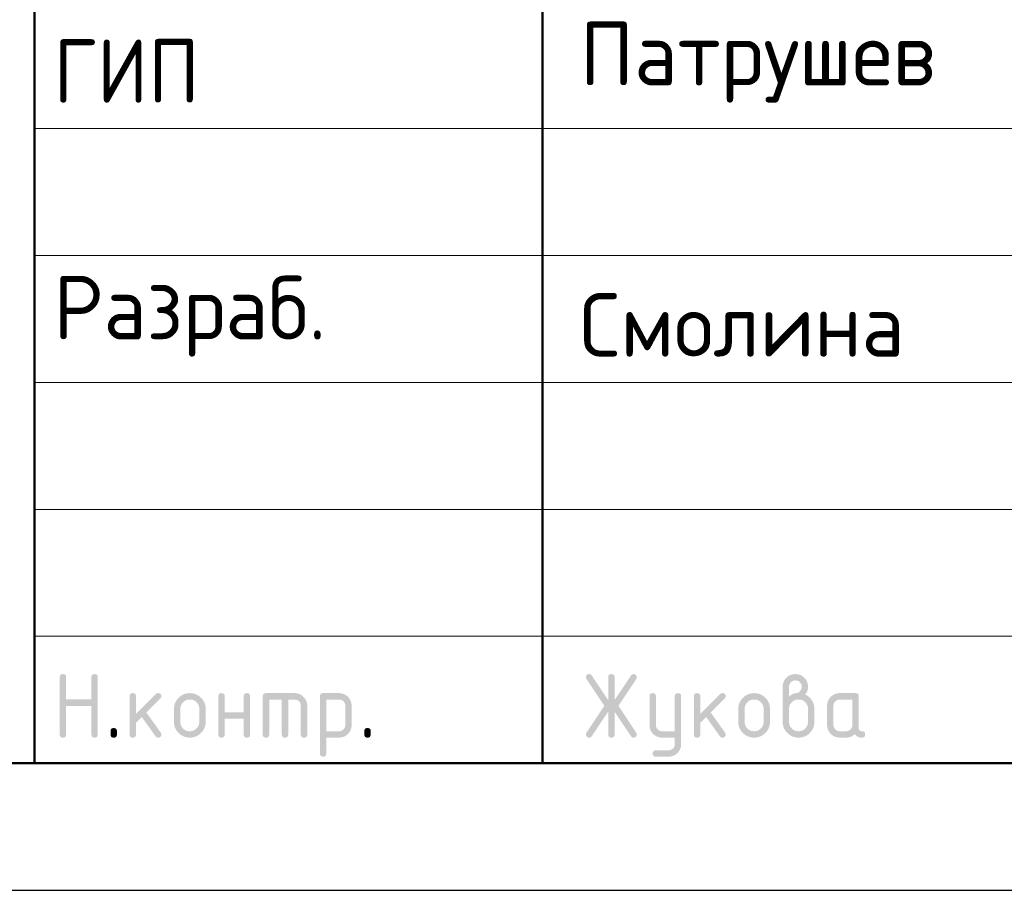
# Model space of a CAD drawing. Header units: millimetres. Extents: x 0 to 21005, y 0 to 14855.
# Tile 30 of 50: x 11471 to 13409, y 0 to 1714. Entities that reach past the tile are written whole.
import ezdxf

# ---------------------------------------------------------------- set-up
doc = ezdxf.new("R2010")
doc.units = ezdxf.units.MM
doc.layers.add('Standard', color=7, linetype='Continuous', lineweight=25)
doc.styles.add('ISOCPEUR', font='txt')

msp = doc.modelspace()

# ---------------------------------------------------------------- hatches: boundary and pattern name
at = {"layer": 'Standard', "linetype": 'Continuous', "lineweight": 25, "transparency": 33554687}
for points in [[(11549.5, 306.9), (11549.5, 419.4), (11549.5, 420.2), (11549.6, 420.9), (11549.7, 421.5), (11549.9, 422.1), (11550.1, 422.7), (11550.4, 423.2), (11550.7, 423.7), (11551.1, 424.1), (11551.5, 424.5), (11552, 424.8), (11552.5, 425.1), (11553.1, 425.3), (11553.6, 425.4), (11554.3, 425.5), (11555, 425.6), (11555.8, 425.6), (11556.6, 425.6), (11557.3, 425.5), (11558, 425.4), (11558.5, 425.3), (11559.1, 425.1), (11559.6, 424.8), (11560.1, 424.5), (11560.5, 424.1), (11560.9, 423.7), (11561.2, 423.2), (11561.5, 422.7), (11561.7, 422.1), (11561.9, 421.5), (11562, 420.9), (11562.1, 420.2), (11562.1, 419.4), (11562.1, 375.7), (11611.9, 375.7), (11611.9, 419.4), (11611.9, 420.2), (11612, 420.9), (11612.1, 421.5), (11612.3, 422.1), (11612.5, 422.7), (11612.8, 423.2), (11613.1, 423.7), (11613.5, 424.1), (11613.9, 424.5), (11614.4, 424.8), (11614.9, 425.1), (11615.4, 425.3), (11616, 425.4), (11616.7, 425.5), (11617.4, 425.6), (11618.2, 425.6), (11619, 425.6), (11619.7, 425.5), (11620.3, 425.4), (11620.9, 425.3), (11621.5, 425.1), (11622, 424.8), (11622.5, 424.5), (11622.9, 424.1), (11623.3, 423.7), (11623.6, 423.2), (11623.9, 422.7), (11624.1, 422.1), (11624.3, 421.5), (11624.3, 420.9), (11624.4, 420.2), (11624.4, 419.4), (11624.4, 306.9), (11624.4, 306.1), (11624.3, 305.4), (11624.3, 304.7), (11624.1, 304.2), (11623.9, 303.6), (11623.6, 303.1), (11623.3, 302.6), (11622.9, 302.2), (11622.5, 301.8), (11622, 301.5), (11621.5, 301.2), (11620.9, 301), (11620.3, 300.8), (11619.7, 300.7), (11619, 300.6), (11618.2, 300.6), (11617.4, 300.6), (11616.7, 300.7), (11616, 300.8), (11615.4, 301), (11614.9, 301.2), (11614.4, 301.5), (11613.9, 301.8), (11613.5, 302.2), (11613.1, 302.6), (11612.8, 303.1), (11612.5, 303.6), (11612.3, 304.2), (11612.1, 304.7), (11612, 305.4), (11611.9, 306.1), (11611.9, 306.9), (11611.9, 363.1), (11562.1, 363.1), (11562.1, 306.9), (11562.1, 306.1), (11562, 305.4), (11561.9, 304.7), (11561.7, 304.2), (11561.5, 303.6), (11561.2, 303.1), (11560.9, 302.6), (11560.5, 302.2), (11560.1, 301.8), (11559.6, 301.5), (11559.1, 301.2), (11558.5, 301), (11558, 300.8), (11557.3, 300.7), (11556.6, 300.6), (11555.8, 300.6), (11555, 300.6), (11554.3, 300.7), (11553.6, 300.8), (11553.1, 301), (11552.5, 301.2), (11552, 301.5), (11551.5, 301.8), (11551.1, 302.2), (11550.7, 302.6), (11550.4, 303.1), (11550.1, 303.6), (11549.9, 304.2), (11549.7, 304.7), (11549.6, 305.4), (11549.5, 306.1)], [(12629.3, 351.8), (12597, 303.4), (12596.5, 302.7), (12596, 302.2), (12595.4, 301.7), (12594.8, 301.3), (12594.1, 301), (12593.3, 300.8), (12592.6, 300.6), (12591.7, 300.6), (12590.9, 300.6), (12590.2, 300.7), (12589.6, 300.8), (12589, 301.1), (12588.4, 301.3), (12587.9, 301.6), (12587.5, 301.9), (12587.1, 302.3), (12586.7, 302.7), (12586.4, 303.2), (12586.1, 303.7), (12585.9, 304.3), (12585.7, 304.9), (12585.6, 305.6), (12585.5, 306.4), (12585.5, 307.2), (12585.5, 308), (12585.8, 308.8), (12586.1, 309.6), (12586.6, 310.4), (12621.7, 363.1), (12586.6, 415.8), (12586.1, 416.6), (12585.8, 417.4), (12585.5, 418.3), (12585.5, 419.1), (12585.5, 419.9), (12585.6, 420.6), (12585.7, 421.4), (12585.9, 422), (12586.1, 422.6), (12586.4, 423.1), (12586.7, 423.6), (12587.1, 424), (12587.5, 424.4), (12588, 424.7), (12588.5, 425), (12589, 425.2), (12589.6, 425.4), (12590.3, 425.5), (12591, 425.6), (12591.8, 425.6), (12592.6, 425.6), (12593.3, 425.5), (12594.1, 425.3), (12594.7, 424.9), (12595.4, 424.6), (12596, 424), (12596.5, 423.5), (12597, 422.8), (12629.3, 374.5), (12629.3, 419.4), (12629.3, 420.2), (12629.4, 420.9), (12629.5, 421.5), (12629.7, 422.1), (12629.9, 422.7), (12630.2, 423.2), (12630.4, 423.7), (12630.8, 424.1), (12631.2, 424.5), (12631.7, 424.8), (12632.2, 425.1), (12632.8, 425.3), (12633.4, 425.4), (12634.1, 425.5), (12634.7, 425.6), (12635.5, 425.6), (12636.3, 425.6), (12637, 425.5), (12637.7, 425.4), (12638.3, 425.3), (12638.9, 425.1), (12639.3, 424.8), (12639.8, 424.5), (12640.2, 424.1), (12640.6, 423.7), (12640.9, 423.2), (12641.2, 422.7), (12641.4, 422.1), (12641.6, 421.5), (12641.7, 420.9), (12641.8, 420.2), (12641.8, 419.4), (12641.8, 374.5), (12674.1, 422.8), (12674.5, 423.5), (12675.1, 424), (12675.7, 424.6), (12676.3, 424.9), (12677, 425.3), (12677.8, 425.5), (12678.5, 425.6), (12679.4, 425.6), (12680, 425.6), (12680.6, 425.5), (12681.2, 425.4), (12681.7, 425.2), (12682.3, 424.9), (12682.8, 424.6), (12683.3, 424.2), (12683.7, 423.7), (12684.2, 423.3), (12684.5, 422.8), (12684.9, 422.3), (12685.1, 421.7), (12685.3, 421.1), (12685.4, 420.5), (12685.5, 419.9), (12685.5, 419.3), (12685.5, 418.4), (12685.3, 417.5), (12685, 416.6), (12684.5, 415.8), (12649.4, 363.1), (12684.5, 310.4), (12685, 309.6), (12685.3, 308.7), (12685.5, 307.9), (12685.5, 307), (12685.5, 306.3), (12685.4, 305.7), (12685.3, 305.2), (12685.1, 304.6), (12684.9, 304), (12684.5, 303.5), (12684.2, 303), (12683.8, 302.5), (12683.3, 302.1), (12682.8, 301.7), (12682.4, 301.4), (12681.8, 301.1), (12681.3, 300.9), (12680.7, 300.8), (12680.1, 300.6), (12679.5, 300.6), (12678.6, 300.6), (12677.8, 300.8), (12677, 301), (12676.3, 301.3), (12675.6, 301.7), (12675.1, 302.2), (12674.5, 302.7), (12674.1, 303.4), (12641.8, 351.8), (12641.8, 306.9), (12641.8, 306.1), (12641.7, 305.4), (12641.6, 304.7), (12641.4, 304.2), (12641.2, 303.6), (12640.9, 303.1), (12640.6, 302.6), (12640.2, 302.2), (12639.8, 301.8), (12639.3, 301.5), (12638.9, 301.2), (12638.3, 301), (12637.7, 300.8), (12637, 300.7), (12636.3, 300.6), (12635.5, 300.6), (12634.7, 300.6), (12634.1, 300.7), (12633.4, 300.8), (12632.8, 301), (12632.2, 301.2), (12631.7, 301.5), (12631.2, 301.8), (12630.8, 302.2), (12630.4, 302.6), (12630.2, 303.1), (12629.9, 303.6), (12629.7, 304.2), (12629.5, 304.7), (12629.4, 305.4), (12629.3, 306.1), (12629.3, 306.9)], [(11699.5, 347), (11738.8, 386.3), (11739.2, 386.7), (11739.7, 387.1), (11740.2, 387.4), (11740.8, 387.6), (11741.3, 387.9), (11741.9, 388), (11742.5, 388.1), (11743.2, 388.1), (11744, 388.1), (11744.7, 388), (11745.4, 387.9), (11745.9, 387.7), (11746.5, 387.5), (11747, 387.2), (11747.5, 386.9), (11747.9, 386.5), (11748.3, 386.1), (11748.6, 385.6), (11748.9, 385.1), (11749.1, 384.6), (11749.3, 384), (11749.4, 383.3), (11749.5, 382.6), (11749.5, 381.8), (11749.5, 381.2), (11749.3, 380.6), (11749.2, 380.1), (11749, 379.5), (11748.7, 379), (11748.4, 378.5), (11748, 378), (11747.6, 377.5), (11720.1, 350), (11748.2, 310.5), (11748.8, 309.6), (11749.1, 308.7), (11749.5, 307.8), (11749.5, 306.8), (11749.5, 306), (11749.4, 305.4), (11749.3, 304.7), (11749.1, 304.1), (11748.9, 303.5), (11748.6, 303), (11748.3, 302.6), (11747.9, 302.2), (11747.5, 301.8), (11747, 301.5), (11746.5, 301.2), (11745.9, 301), (11745.4, 300.8), (11744.7, 300.7), (11744, 300.6), (11743.2, 300.6), (11742.4, 300.6), (11741.6, 300.8), (11740.9, 301), (11740.2, 301.3), (11739.6, 301.6), (11739, 302.1), (11738.5, 302.6), (11738, 303.3), (11711.1, 341.1), (11699.5, 329.4), (11699.5, 306.9), (11699.5, 306.1), (11699.4, 305.4), (11699.3, 304.7), (11699.1, 304.2), (11698.9, 303.6), (11698.6, 303.1), (11698.3, 302.6), (11697.9, 302.2), (11697.5, 301.8), (11697, 301.5), (11696.5, 301.2), (11696, 301), (11695.4, 300.8), (11694.7, 300.7), (11694, 300.6), (11693.2, 300.6), (11692.4, 300.6), (11691.7, 300.7), (11691.1, 300.8), (11690.5, 301), (11689.9, 301.2), (11689.4, 301.5), (11688.9, 301.8), (11688.5, 302.2), (11688.1, 302.6), (11687.8, 303.1), (11687.5, 303.6), (11687.3, 304.2), (11687.1, 304.7), (11687, 305.4), (11687, 306.1), (11687, 306.9), (11687, 381.8), (11687, 382.6), (11687, 383.3), (11687.1, 384), (11687.3, 384.6), (11687.5, 385.1), (11687.8, 385.6), (11688.1, 386.1), (11688.5, 386.5), (11688.9, 386.9), (11689.4, 387.2), (11689.9, 387.5), (11690.5, 387.7), (11691.1, 387.9), (11691.7, 388), (11692.4, 388.1), (11693.2, 388.1), (11694, 388.1), (11694.7, 388), (11695.4, 387.9), (11696, 387.7), (11696.5, 387.5), (11697, 387.2), (11697.5, 386.9), (11697.9, 386.5), (11698.3, 386.1), (11698.6, 385.6), (11698.9, 385.1), (11699.1, 384.6), (11699.3, 384), (11699.4, 383.3), (11699.5, 382.6), (11699.5, 381.8)], [(11874.3, 338.1), (11874.3, 306.9), (11874.3, 306.1), (11874.2, 305.4), (11874.1, 304.7), (11873.9, 304.2), (11873.7, 303.6), (11873.5, 303.1), (11873.2, 302.6), (11872.8, 302.2), (11872.4, 301.8), (11871.9, 301.5), (11871.4, 301.2), (11870.8, 301), (11870.2, 300.8), (11869.5, 300.7), (11868.9, 300.6), (11868.1, 300.6), (11867.3, 300.6), (11866.6, 300.7), (11865.9, 300.8), (11865.3, 301), (11864.7, 301.2), (11864.3, 301.5), (11863.8, 301.8), (11863.4, 302.2), (11863, 302.6), (11862.7, 303.1), (11862.4, 303.6), (11862.2, 304.2), (11862, 304.7), (11861.9, 305.4), (11861.8, 306.1), (11861.8, 306.9), (11861.8, 381.8), (11861.8, 382.6), (11861.9, 383.3), (11862, 384), (11862.2, 384.6), (11862.4, 385.1), (11862.7, 385.6), (11863, 386.1), (11863.4, 386.5), (11863.8, 386.9), (11864.3, 387.2), (11864.7, 387.5), (11865.3, 387.7), (11865.9, 387.9), (11866.6, 388), (11867.3, 388.1), (11868.1, 388.1), (11868.9, 388.1), (11869.5, 388), (11870.2, 387.9), (11870.8, 387.7), (11871.4, 387.5), (11871.9, 387.2), (11872.4, 386.9), (11872.8, 386.5), (11873.2, 386.1), (11873.5, 385.6), (11873.7, 385.2), (11873.9, 384.6), (11874.1, 384), (11874.2, 383.3), (11874.3, 382.6), (11874.3, 381.8), (11874.3, 350.6), (11911.7, 350.6), (11911.7, 381.8), (11911.7, 382.6), (11911.8, 383.3), (11911.9, 384), (11912.1, 384.6), (11912.3, 385.2), (11912.6, 385.6), (11912.8, 386.1), (11913.2, 386.5), (11913.6, 386.9), (11914.1, 387.2), (11914.6, 387.5), (11915.2, 387.7), (11915.8, 387.9), (11916.5, 388), (11917.1, 388.1), (11917.9, 388.1), (11918.7, 388.1), (11919.4, 388), (11920.1, 387.9), (11920.7, 387.7), (11921.3, 387.5), (11921.7, 387.2), (11922.2, 386.9), (11922.6, 386.5), (11923, 386.1), (11923.3, 385.6), (11923.6, 385.1), (11923.8, 384.6), (11924, 384), (11924.1, 383.3), (11924.2, 382.6), (11924.2, 381.8), (11924.2, 306.9), (11924.2, 306.1), (11924.1, 305.4), (11924, 304.7), (11923.8, 304.2), (11923.6, 303.6), (11923.3, 303.1), (11923, 302.6), (11922.6, 302.2), (11922.2, 301.8), (11921.7, 301.5), (11921.3, 301.2), (11920.7, 301), (11920.1, 300.8), (11919.4, 300.7), (11918.7, 300.6), (11917.9, 300.6), (11917.1, 300.6), (11916.5, 300.7), (11915.8, 300.8), (11915.2, 301), (11914.6, 301.2), (11914.1, 301.5), (11913.6, 301.8), (11913.2, 302.2), (11912.8, 302.6), (11912.6, 303.1), (11912.3, 303.6), (11912.1, 304.2), (11911.9, 304.7), (11911.8, 305.4), (11911.7, 306.1), (11911.7, 306.9), (11911.7, 338.1)], [(11955.5, 388.1), (12011.7, 388.1), (12013, 388.1), (12014.2, 388), (12015.5, 387.8), (12016.7, 387.6), (12017.9, 387.4), (12019.1, 387.1), (12020.2, 386.7), (12021.3, 386.3), (12022.4, 385.8), (12023.5, 385.2), (12024.5, 384.7), (12025.5, 384), (12026.6, 383.3), (12027.5, 382.5), (12028.5, 381.7), (12029.4, 380.8), (12030.3, 379.9), (12031.1, 378.9), (12031.9, 378), (12032.6, 376.9), (12033.3, 375.9), (12033.8, 374.9), (12034.4, 373.8), (12034.8, 372.7), (12035.3, 371.6), (12035.6, 370.5), (12036, 369.3), (12036.2, 368.1), (12036.4, 366.9), (12036.6, 365.6), (12036.7, 364.4), (12036.7, 363.1), (12036.7, 306.9), (12036.7, 306.1), (12036.6, 305.4), (12036.5, 304.7), (12036.3, 304.2), (12036.1, 303.6), (12035.8, 303.1), (12035.5, 302.6), (12035.1, 302.2), (12034.7, 301.8), (12034.2, 301.5), (12033.7, 301.2), (12033.1, 301), (12032.6, 300.8), (12031.9, 300.7), (12031.2, 300.6), (12030.4, 300.6), (12029.6, 300.6), (12028.9, 300.7), (12028.3, 300.8), (12027.7, 301), (12027.1, 301.2), (12026.6, 301.5), (12026.1, 301.8), (12025.7, 302.2), (12025.3, 302.6), (12025, 303.1), (12024.7, 303.6), (12024.5, 304.2), (12024.3, 304.7), (12024.2, 305.4), (12024.1, 306.1), (12024.1, 306.9), (12024.1, 363.1), (12024.1, 364.4), (12023.9, 365.6), (12023.7, 366.8), (12023.2, 367.9), (12022.8, 369), (12022.1, 370.1), (12021.5, 371.1), (12020.6, 372), (12019.7, 372.9), (12018.7, 373.5), (12017.7, 374.2), (12016.5, 374.7), (12015.4, 375.1), (12014.2, 375.3), (12013, 375.5), (12011.7, 375.5), (11999.2, 375.5), (11999.2, 306.9), (11999.2, 306.1), (11999.1, 305.4), (11999, 304.7), (11998.8, 304.2), (11998.6, 303.6), (11998.3, 303.1), (11998, 302.6), (11997.7, 302.2), (11997.3, 301.8), (11996.8, 301.5), (11996.3, 301.2), (11995.7, 301), (11995.1, 300.8), (11994.4, 300.7), (11993.7, 300.6), (11993, 300.6), (11992.2, 300.6), (11991.5, 300.7), (11990.8, 300.8), (11990.2, 301), (11989.6, 301.2), (11989.1, 301.5), (11988.7, 301.8), (11988.3, 302.2), (11987.9, 302.6), (11987.6, 303.1), (11987.3, 303.6), (11987.1, 304.2), (11986.9, 304.7), (11986.8, 305.4), (11986.7, 306.1), (11986.7, 306.9), (11986.7, 375.5), (11961.8, 375.5), (11961.8, 306.9), (11961.8, 306.1), (11961.7, 305.4), (11961.6, 304.7), (11961.4, 304.2), (11961.2, 303.6), (11960.9, 303.1), (11960.6, 302.6), (11960.2, 302.2), (11959.8, 301.8), (11959.3, 301.5), (11958.8, 301.2), (11958.2, 301), (11957.7, 300.8), (11957, 300.7), (11956.3, 300.6), (11955.5, 300.6), (11954.7, 300.6), (11954, 300.7), (11953.4, 300.8), (11952.8, 301), (11952.2, 301.2), (11951.7, 301.5), (11951.2, 301.8), (11950.8, 302.2), (11950.4, 302.6), (11950.1, 303.1), (11949.8, 303.6), (11949.6, 304.2), (11949.4, 304.7), (11949.3, 305.4), (11949.2, 306.1), (11949.2, 306.9), (11949.2, 381.8), (11949.2, 382.6), (11949.3, 383.3), (11949.4, 384), (11949.6, 384.6), (11949.8, 385.1), (11950.1, 385.6), (11950.4, 386.1), (11950.8, 386.5), (11951.2, 386.9), (11951.7, 387.2), (11952.2, 387.5), (11952.8, 387.7), (11953.3, 387.9), (11954, 388), (11954.7, 388.1)], [(12760.4, 288), (12760.4, 300.6), (12735.5, 300.6), (12734.2, 300.6), (12732.9, 300.8), (12731.7, 300.9), (12730.4, 301.1), (12729.2, 301.3), (12728.1, 301.7), (12726.9, 302), (12725.8, 302.5), (12724.7, 302.9), (12723.7, 303.5), (12722.6, 304.1), (12721.6, 304.7), (12720.6, 305.4), (12719.6, 306.2), (12718.7, 307), (12717.8, 307.9), (12716.9, 308.8), (12716.1, 309.8), (12715.3, 310.8), (12714.6, 311.8), (12713.9, 312.8), (12713.4, 313.8), (12712.8, 314.9), (12712.4, 316), (12711.9, 317.1), (12711.6, 318.3), (12711.2, 319.4), (12711, 320.6), (12710.8, 321.8), (12710.7, 323.1), (12710.6, 324.3), (12710.6, 325.6), (12710.6, 381.8), (12710.6, 382.6), (12710.7, 383.3), (12710.7, 384), (12710.9, 384.6), (12711.1, 385.1), (12711.4, 385.6), (12711.7, 386.1), (12712.1, 386.5), (12712.5, 386.9), (12713, 387.2), (12713.5, 387.5), (12714.1, 387.7), (12714.7, 387.9), (12715.3, 388), (12716, 388.1), (12716.8, 388.1), (12717.6, 388.1), (12718.3, 388), (12719, 387.9), (12719.6, 387.7), (12720.1, 387.5), (12720.6, 387.2), (12721.1, 386.9), (12721.5, 386.5), (12721.9, 386.1), (12722.2, 385.6), (12722.5, 385.2), (12722.7, 384.6), (12722.9, 384), (12723, 383.3), (12723.1, 382.6), (12723.1, 381.8), (12723.1, 325.7), (12723.1, 324.4), (12723.3, 323.2), (12723.5, 322), (12724, 320.9), (12724.5, 319.8), (12725.1, 318.8), (12725.8, 317.8), (12726.8, 316.9), (12727.7, 315.9), (12728.7, 315.2), (12729.7, 314.5), (12730.8, 314.1), (12731.9, 313.6), (12733.1, 313.4), (12734.2, 313.2), (12735.5, 313.2), (12760.4, 313.2), (12760.4, 381.8), (12760.4, 382.6), (12760.5, 383.3), (12760.6, 384), (12760.8, 384.6), (12761, 385.2), (12761.3, 385.6), (12761.6, 386.1), (12762, 386.5), (12762.4, 386.9), (12762.9, 387.2), (12763.4, 387.5), (12763.9, 387.7), (12764.5, 387.9), (12765.2, 388), (12765.9, 388.1), (12766.7, 388.1), (12767.5, 388.1), (12768.1, 388), (12768.8, 387.9), (12769.4, 387.7), (12770, 387.5), (12770.5, 387.2), (12771, 386.9), (12771.4, 386.5), (12771.8, 386.1), (12772.1, 385.6), (12772.4, 385.1), (12772.5, 384.6), (12772.7, 384), (12772.8, 383.3), (12772.9, 382.6), (12772.9, 381.8), (12772.9, 288.2), (12772.9, 286.9), (12772.8, 285.6), (12772.7, 284.4), (12772.5, 283.2), (12772.3, 282), (12771.9, 280.8), (12771.6, 279.6), (12771.2, 278.5), (12770.7, 277.4), (12770.2, 276.4), (12769.6, 275.3), (12768.9, 274.3), (12768.3, 273.3), (12767.5, 272.3), (12766.7, 271.4), (12765.8, 270.5), (12764.9, 269.6), (12764, 268.8), (12763, 268), (12762, 267.3), (12761, 266.6), (12760, 266), (12759, 265.5), (12757.9, 265), (12756.8, 264.6), (12755.6, 264.2), (12754.5, 263.9), (12753.3, 263.6), (12752.1, 263.4), (12750.8, 263.3), (12749.6, 263.2), (12748.3, 263.2), (12723.1, 263.2), (12722.3, 263.2), (12721.6, 263.3), (12720.9, 263.4), (12720.3, 263.6), (12719.8, 263.8), (12719.3, 264.1), (12718.8, 264.4), (12718.4, 264.8), (12718, 265.1), (12717.7, 265.6), (12717.4, 266.1), (12717.2, 266.7), (12717, 267.3), (12716.9, 268), (12716.8, 268.7), (12716.8, 269.5), (12716.8, 270.1), (12716.9, 270.7), (12717.1, 271.2), (12717.3, 271.8), (12717.5, 272.3), (12717.9, 272.8), (12718.2, 273.3), (12718.7, 273.8), (12719.2, 274.3), (12719.7, 274.6), (12720.2, 275), (12720.8, 275.2), (12721.3, 275.5), (12721.9, 275.6), (12722.5, 275.7), (12723.1, 275.7), (12748, 275.7), (12749.3, 275.7), (12750.5, 275.9), (12751.7, 276.1), (12752.8, 276.6), (12753.9, 277), (12754.9, 277.7), (12755.9, 278.3), (12756.8, 279.2), (12757.7, 280.1), (12758.4, 281.1), (12759.1, 282), (12759.5, 283.2), (12760, 284.2), (12760.2, 285.5), (12760.4, 286.7)], [(12810.5, 347), (12849.8, 386.3), (12850.2, 386.7), (12850.7, 387.1), (12851.2, 387.4), (12851.8, 387.6), (12852.4, 387.9), (12853, 388), (12853.6, 388.1), (12854.2, 388.1), (12855, 388.1), (12855.7, 388), (12856.4, 387.9), (12857, 387.7), (12857.6, 387.5), (12858.1, 387.2), (12858.5, 386.9), (12858.9, 386.5), (12859.3, 386.1), (12859.6, 385.6), (12859.9, 385.1), (12860.1, 384.6), (12860.3, 384), (12860.4, 383.3), (12860.5, 382.6), (12860.5, 381.8), (12860.5, 381.2), (12860.4, 380.6), (12860.3, 380.1), (12860, 379.5), (12859.8, 379), (12859.4, 378.5), (12859.1, 378), (12858.6, 377.5), (12831.1, 350), (12859.3, 310.5), (12859.9, 309.6), (12860.2, 308.7), (12860.5, 307.8), (12860.5, 306.8), (12860.5, 306), (12860.4, 305.4), (12860.3, 304.7), (12860.1, 304.1), (12859.9, 303.5), (12859.6, 303), (12859.3, 302.6), (12858.9, 302.2), (12858.5, 301.8), (12858.1, 301.5), (12857.6, 301.2), (12857, 301), (12856.4, 300.8), (12855.7, 300.7), (12855, 300.6), (12854.2, 300.6), (12853.4, 300.6), (12852.7, 300.8), (12851.9, 301), (12851.3, 301.3), (12850.6, 301.6), (12850.1, 302.1), (12849.5, 302.6), (12849, 303.3), (12822.2, 341.1), (12810.5, 329.4), (12810.5, 306.9), (12810.5, 306.1), (12810.4, 305.4), (12810.3, 304.7), (12810.1, 304.2), (12809.9, 303.6), (12809.6, 303.1), (12809.3, 302.6), (12808.9, 302.2), (12808.6, 301.8), (12808.1, 301.5), (12807.6, 301.2), (12807, 301), (12806.4, 300.8), (12805.7, 300.7), (12805, 300.6), (12804.2, 300.6), (12803.5, 300.6), (12802.8, 300.7), (12802.1, 300.8), (12801.5, 301), (12800.9, 301.2), (12800.4, 301.5), (12799.9, 301.8), (12799.5, 302.2), (12799.2, 302.6), (12798.9, 303.1), (12798.6, 303.6), (12798.4, 304.2), (12798.2, 304.7), (12798.1, 305.4), (12798, 306.1), (12798, 306.9), (12798, 381.8), (12798, 382.6), (12798.1, 383.3), (12798.2, 384), (12798.4, 384.6), (12798.6, 385.1), (12798.9, 385.6), (12799.2, 386.1), (12799.5, 386.5), (12799.9, 386.9), (12800.4, 387.2), (12800.9, 387.5), (12801.5, 387.7), (12802.1, 387.9), (12802.8, 388), (12803.5, 388.1), (12804.2, 388.1), (12805, 388.1), (12805.7, 388), (12806.4, 387.9), (12807, 387.7), (12807.6, 387.5), (12808.1, 387.2), (12808.6, 386.9), (12808.9, 386.5), (12809.3, 386.1), (12809.6, 385.6), (12809.9, 385.1), (12810.1, 384.6), (12810.3, 384), (12810.4, 383.3), (12810.5, 382.6), (12810.5, 381.8)], [(11649.5, 313.2), (11649.5, 313.9), (11649.6, 314.6), (11649.7, 315.3), (11649.9, 315.9), (11650.1, 316.5), (11650.4, 317), (11650.7, 317.5), (11651.1, 317.9), (11651.5, 318.3), (11651.9, 318.5), (11652.4, 318.8), (11653, 319), (11653.6, 319.2), (11654.3, 319.3), (11655, 319.4), (11655.8, 319.4), (11656.5, 319.4), (11657.2, 319.3), (11657.9, 319.2), (11658.5, 319), (11659.1, 318.8), (11659.6, 318.5), (11660.1, 318.3), (11660.4, 317.9), (11660.8, 317.5), (11661.1, 317), (11661.4, 316.5), (11661.6, 315.9), (11661.8, 315.3), (11661.9, 314.6), (11662, 313.9), (11662, 313.2), (11662, 306.9), (11662, 306.1), (11661.9, 305.4), (11661.8, 304.8), (11661.6, 304.2), (11661.4, 303.6), (11661.1, 303.1), (11660.8, 302.6), (11660.4, 302.2), (11660.1, 301.8), (11659.6, 301.5), (11659.1, 301.2), (11658.5, 301), (11657.9, 300.8), (11657.2, 300.7), (11656.5, 300.6), (11655.8, 300.6), (11655, 300.6), (11654.3, 300.7), (11653.6, 300.8), (11653, 301), (11652.4, 301.2), (11651.9, 301.5), (11651.5, 301.8), (11651.1, 302.2), (11650.7, 302.6), (11650.4, 303.1), (11650.1, 303.6), (11649.9, 304.2), (11649.7, 304.8), (11649.6, 305.4), (11649.5, 306.1), (11649.5, 306.9)], [(12149.1, 313.2), (12149.1, 313.9), (12149.2, 314.6), (12149.3, 315.3), (12149.5, 315.9), (12149.7, 316.5), (12150, 317), (12150.3, 317.5), (12150.7, 317.9), (12151.1, 318.3), (12151.6, 318.5), (12152.1, 318.8), (12152.7, 319), (12153.3, 319.2), (12153.9, 319.3), (12154.6, 319.4), (12155.4, 319.4), (12156.2, 319.4), (12156.9, 319.3), (12157.6, 319.2), (12158.2, 319), (12158.7, 318.8), (12159.2, 318.5), (12159.7, 318.3), (12160.1, 317.9), (12160.5, 317.5), (12160.8, 317), (12161.1, 316.5), (12161.3, 315.9), (12161.5, 315.3), (12161.6, 314.6), (12161.7, 313.9), (12161.7, 313.2), (12161.7, 306.9), (12161.7, 306.1), (12161.6, 305.4), (12161.5, 304.8), (12161.3, 304.2), (12161.1, 303.6), (12160.8, 303.1), (12160.5, 302.6), (12160.1, 302.2), (12159.7, 301.8), (12159.2, 301.5), (12158.7, 301.2), (12158.2, 301), (12157.6, 300.8), (12156.9, 300.7), (12156.2, 300.6), (12155.4, 300.6), (12154.6, 300.6), (12153.9, 300.7), (12153.3, 300.8), (12152.7, 301), (12152.1, 301.2), (12151.6, 301.5), (12151.1, 301.8), (12150.7, 302.2), (12150.3, 302.6), (12150, 303.1), (12149.7, 303.6), (12149.5, 304.2), (12149.3, 304.8), (12149.2, 305.4), (12149.1, 306.1), (12149.1, 306.9)]]:
    msp.add_hatch(color=7, dxfattribs=at).paths.add_polyline_path(points, flags=16)
h = msp.add_hatch(color=7, dxfattribs=at)
h.paths.add_polyline_path([(12985.4, 381.9), (12987.4, 383.4), (12989.3, 384.6), (12991.2, 385.8), (12993, 386.6), (12994.8, 387.3), (12996.6, 387.7), (12998.3, 388.1), (12999.9, 388.1), (13000.9, 388.1), (13001.9, 388.4), (13002.8, 388.7), (13003.7, 389.2), (13004.6, 389.7), (13005.5, 390.6), (13006.3, 391.4), (13007.1, 392.5), (13007.9, 393.5), (13008.6, 394.5), (13009.2, 395.5), (13009.6, 396.5), (13010, 397.6), (13010.2, 398.6), (13010.4, 399.6), (13010.4, 400.6), (13010.4, 401.9), (13010.1, 403.2), (13009.9, 404.4), (13009.5, 405.5), (13009, 406.6), (13008.3, 407.6), (13007.7, 408.6), (13006.8, 409.5), (13005.9, 410.4), (13004.9, 411.1), (13003.9, 411.8), (13002.7, 412.2), (13001.6, 412.7), (13000.4, 412.9), (12999.2, 413.1), (12997.9, 413.1), (12996.6, 413.1), (12995.4, 412.9), (12994.2, 412.7), (12993, 412.2), (12991.9, 411.7), (12990.9, 411.1), (12989.9, 410.4), (12989, 409.5), (12988.1, 408.6), (12987.4, 407.5), (12986.7, 406.5), (12986.3, 405.4), (12985.8, 404.3), (12985.6, 403.1), (12985.4, 401.9), (12985.4, 400.6)])
h.paths.add_polyline_path([(13016.5, 385.6), (13018.7, 384.7), (13020.6, 383.5), (13022.5, 382.4), (13024.2, 380.9), (13025.9, 379.5), (13027.4, 377.8), (13028.9, 376.1), (13030.2, 374.1), (13031.4, 372.2), (13032.4, 370.1), (13033.3, 368), (13034, 365.9), (13034.6, 363.7), (13034.9, 361.5), (13035.2, 359.2), (13035.2, 356.9), (13035.2, 331.9), (13035.2, 330.3), (13035.1, 328.7), (13034.9, 327.1), (13034.7, 325.6), (13034.4, 324.1), (13033.9, 322.7), (13033.5, 321.2), (13032.9, 319.8), (13032.4, 318.4), (13031.7, 317.1), (13031, 315.8), (13030.1, 314.5), (13029.2, 313.3), (13028.2, 312.1), (13027.2, 310.9), (13026.1, 309.7), (13025, 308.6), (13023.8, 307.6), (13022.6, 306.6), (13021.3, 305.8), (13020, 304.9), (13018.7, 304.2), (13017.4, 303.5), (13016, 302.9), (13014.6, 302.3), (13013.2, 301.9), (13011.8, 301.5), (13010.3, 301.2), (13008.8, 300.9), (13007.2, 300.8), (13005.7, 300.6), (13004, 300.6), (13002.4, 300.6), (13000.8, 300.8), (12999.3, 300.9), (12997.8, 301.2), (12996.3, 301.5), (12994.8, 301.9), (12993.4, 302.4), (12992, 302.9), (12990.6, 303.5), (12989.3, 304.2), (12988, 304.9), (12986.7, 305.8), (12985.4, 306.6), (12984.2, 307.6), (12983.1, 308.6), (12981.9, 309.8), (12980.8, 310.9), (12979.8, 312.1), (12978.8, 313.3), (12977.9, 314.6), (12977.1, 315.9), (12976.4, 317.2), (12975.7, 318.5), (12975.1, 319.9), (12974.5, 321.3), (12974.1, 322.7), (12973.7, 324.1), (12973.4, 325.6), (12973.1, 327.1), (12973, 328.7), (12972.8, 330.3), (12972.8, 331.9), (12972.8, 400.6), (12972.8, 402), (12973, 403.2), (12973.1, 404.5), (12973.3, 405.7), (12973.5, 406.9), (12973.9, 408.1), (12974.2, 409.2), (12974.7, 410.3), (12975.1, 411.4), (12975.7, 412.5), (12976.3, 413.6), (12976.9, 414.6), (12977.6, 415.6), (12978.4, 416.5), (12979.2, 417.5), (12980.1, 418.4), (12981, 419.3), (12982, 420.1), (12982.9, 420.9), (12983.9, 421.6), (12985, 422.3), (12986, 422.8), (12987.1, 423.4), (12988.2, 423.8), (12989.3, 424.3), (12990.4, 424.6), (12991.6, 425), (12992.8, 425.2), (12994, 425.4), (12995.2, 425.5), (12996.5, 425.6), (12997.8, 425.6), (12999.1, 425.6), (13000.3, 425.5), (13001.6, 425.4), (13002.8, 425.2), (13004, 425), (13005.2, 424.6), (13006.3, 424.3), (13007.4, 423.8), (13008.6, 423.4), (13009.6, 422.8), (13010.7, 422.2), (13011.7, 421.5), (13012.7, 420.9), (13013.6, 420.1), (13014.6, 419.3), (13015.5, 418.4), (13016.4, 417.4), (13017.2, 416.5), (13018, 415.5), (13018.6, 414.5), (13019.3, 413.5), (13019.9, 412.4), (13020.4, 411.4), (13020.9, 410.3), (13021.3, 409.2), (13021.7, 408), (13022, 406.9), (13022.3, 405.7), (13022.5, 404.5), (13022.6, 403.2), (13022.7, 401.9), (13022.7, 400.6), (13022.7, 398.3), (13022.3, 396.1), (13021.9, 394), (13021.2, 392.1), (13020.4, 390.3), (13019.2, 388.6), (13018.1, 387)], flags=16)
h.paths.add_polyline_path([(13022.7, 331.9), (13022.7, 356.9), (13022.7, 358.8), (13022.4, 360.6), (13022, 362.4), (13021.3, 364.1), (13020.7, 365.8), (13019.7, 367.3), (13018.6, 368.8), (13017.3, 370.2), (13015.9, 371.5), (13014.4, 372.6), (13012.9, 373.6), (13011.3, 374.3), (13009.6, 375), (13007.8, 375.3), (13006, 375.6), (13004, 375.6), (13002.1, 375.6), (13000.3, 375.3), (12998.5, 375), (12996.8, 374.3), (12995.2, 373.6), (12993.6, 372.6), (12992.1, 371.5), (12990.8, 370.2), (12989.4, 368.8), (12988.4, 367.3), (12987.4, 365.8), (12986.7, 364.1), (12986, 362.4), (12985.7, 360.6), (12985.4, 358.8), (12985.4, 356.9), (12985.4, 331.9), (12985.4, 329.9), (12985.7, 328.1), (12986, 326.3), (12986.7, 324.7), (12987.4, 323), (12988.4, 321.5), (12989.4, 320), (12990.8, 318.6), (12992.1, 317.2), (12993.6, 316.2), (12995.2, 315.2), (12996.8, 314.5), (12998.5, 313.8), (13000.3, 313.5), (13002.1, 313.2), (13004, 313.2), (13006, 313.2), (13007.8, 313.5), (13009.6, 313.9), (13011.3, 314.5), (13012.9, 315.2), (13014.4, 316.3), (13015.9, 317.3), (13017.3, 318.7), (13018.6, 320), (13019.7, 321.5), (13020.7, 323.1), (13021.3, 324.7), (13022, 326.4), (13022.4, 328.2), (13022.7, 330)])
h = msp.add_hatch(color=7, dxfattribs=at)
h.paths.add_polyline_path([(11774.4, 331.9), (11774.4, 356.8), (11774.4, 358.5), (11774.5, 360), (11774.7, 361.6), (11775, 363.1), (11775.2, 364.6), (11775.7, 366), (11776.1, 367.5), (11776.7, 368.9), (11777.2, 370.2), (11777.9, 371.6), (11778.7, 372.9), (11779.5, 374.1), (11780.4, 375.4), (11781.4, 376.6), (11782.4, 377.8), (11783.5, 378.9), (11784.6, 380.1), (11785.8, 381.1), (11787, 382.1), (11788.3, 382.9), (11789.6, 383.8), (11790.9, 384.5), (11792.2, 385.2), (11793.6, 385.8), (11795, 386.4), (11796.4, 386.8), (11797.8, 387.2), (11799.3, 387.5), (11800.8, 387.8), (11802.4, 387.9), (11804, 388.1), (11805.6, 388.1), (11807.2, 388.1), (11808.8, 387.9), (11810.4, 387.8), (11811.9, 387.5), (11813.4, 387.2), (11814.8, 386.8), (11816.3, 386.4), (11817.7, 385.8), (11819.1, 385.2), (11820.4, 384.5), (11821.7, 383.8), (11823, 383), (11824.2, 382.1), (11825.4, 381.2), (11826.6, 380.2), (11827.7, 379), (11828.9, 377.9), (11829.9, 376.7), (11830.8, 375.5), (11831.7, 374.3), (11832.5, 373), (11833.2, 371.7), (11833.9, 370.4), (11834.5, 369), (11835.1, 367.6), (11835.5, 366.1), (11835.9, 364.7), (11836.2, 363.2), (11836.5, 361.7), (11836.6, 360.1), (11836.8, 358.5), (11836.8, 356.8), (11836.8, 331.9), (11836.8, 330.2), (11836.6, 328.7), (11836.5, 327.1), (11836.2, 325.6), (11835.9, 324.1), (11835.5, 322.7), (11835.1, 321.2), (11834.5, 319.9), (11833.9, 318.5), (11833.2, 317.2), (11832.5, 315.8), (11831.6, 314.6), (11830.8, 313.3), (11829.8, 312.1), (11828.8, 310.9), (11827.6, 309.8), (11826.5, 308.6), (11825.3, 307.6), (11824.1, 306.6), (11822.8, 305.8), (11821.6, 304.9), (11820.3, 304.2), (11818.9, 303.5), (11817.6, 302.9), (11816.2, 302.4), (11814.7, 301.9), (11813.3, 301.5), (11811.8, 301.2), (11810.3, 300.9), (11808.7, 300.8), (11807.2, 300.6), (11805.6, 300.6), (11804, 300.6), (11802.4, 300.8), (11800.8, 300.9), (11799.3, 301.2), (11797.8, 301.5), (11796.4, 301.9), (11795, 302.4), (11793.6, 302.9), (11792.2, 303.5), (11790.9, 304.2), (11789.6, 304.9), (11788.3, 305.8), (11787, 306.6), (11785.8, 307.6), (11784.6, 308.6), (11783.5, 309.8), (11782.4, 310.9), (11781.4, 312.1), (11780.4, 313.3), (11779.5, 314.6), (11778.7, 315.8), (11777.9, 317.2), (11777.2, 318.5), (11776.7, 319.9), (11776.1, 321.2), (11775.7, 322.7), (11775.2, 324.1), (11775, 325.6), (11774.7, 327.1), (11774.5, 328.7), (11774.4, 330.2)], flags=16)
h.paths.add_polyline_path([(11824.2, 331.9), (11824.2, 356.9), (11824.2, 358.8), (11823.9, 360.6), (11823.6, 362.4), (11822.9, 364.1), (11822.2, 365.8), (11821.2, 367.3), (11820.1, 368.8), (11818.8, 370.2), (11817.4, 371.5), (11815.9, 372.6), (11814.4, 373.6), (11812.7, 374.3), (11811.1, 375), (11809.3, 375.3), (11807.5, 375.6), (11805.6, 375.6), (11803.6, 375.6), (11801.8, 375.3), (11800.1, 375), (11798.4, 374.3), (11796.8, 373.6), (11795.2, 372.6), (11793.7, 371.5), (11792.4, 370.2), (11791, 368.8), (11790, 367.3), (11789, 365.8), (11788.3, 364.1), (11787.6, 362.4), (11787.2, 360.6), (11786.9, 358.8), (11786.9, 356.9), (11786.9, 331.9), (11786.9, 329.9), (11787.2, 328.1), (11787.6, 326.3), (11788.3, 324.7), (11788.9, 323), (11790, 321.5), (11791, 320), (11792.3, 318.6), (11793.7, 317.2), (11795.2, 316.2), (11796.7, 315.2), (11798.3, 314.5), (11800, 313.8), (11801.8, 313.5), (11803.6, 313.2), (11805.6, 313.2), (11807.5, 313.2), (11809.3, 313.5), (11811.1, 313.9), (11812.7, 314.5), (11814.4, 315.2), (11815.9, 316.3), (11817.4, 317.3), (11818.8, 318.7), (11820.1, 320), (11821.2, 321.5), (11822.2, 323.1), (11822.9, 324.7), (11823.6, 326.4), (11823.9, 328.2), (11824.2, 330)])
h = msp.add_hatch(color=7, dxfattribs=at)
h.paths.add_polyline_path([(12061.7, 381.8), (12061.7, 382.6), (12061.8, 383.3), (12061.9, 384), (12062.1, 384.6), (12062.3, 385.1), (12062.6, 385.6), (12062.9, 386.1), (12063.3, 386.5), (12063.7, 386.9), (12064.2, 387.2), (12064.6, 387.5), (12065.2, 387.7), (12065.8, 387.9), (12066.5, 388), (12067.2, 388.1), (12068, 388.1), (12099.1, 388.1), (12100.5, 388.1), (12101.7, 388), (12103, 387.8), (12104.2, 387.6), (12105.4, 387.4), (12106.6, 387.1), (12107.7, 386.7), (12108.8, 386.3), (12109.9, 385.8), (12111, 385.2), (12112, 384.7), (12113, 384), (12114.1, 383.3), (12115, 382.5), (12116, 381.7), (12116.9, 380.8), (12117.8, 379.9), (12118.6, 379), (12119.4, 378), (12120, 377), (12120.7, 376), (12121.3, 374.9), (12121.8, 373.9), (12122.3, 372.8), (12122.7, 371.7), (12123.1, 370.5), (12123.4, 369.4), (12123.6, 368.1), (12123.9, 366.9), (12124, 365.7), (12124.1, 364.4), (12124.1, 363.1), (12124.1, 325.6), (12124.1, 324.3), (12124, 323.1), (12123.9, 321.8), (12123.6, 320.6), (12123.4, 319.4), (12123.1, 318.3), (12122.7, 317.1), (12122.3, 316), (12121.8, 314.9), (12121.3, 313.8), (12120.7, 312.8), (12120, 311.8), (12119.4, 310.8), (12118.6, 309.8), (12117.8, 308.8), (12116.9, 307.9), (12116, 307), (12115, 306.2), (12114.1, 305.4), (12113.1, 304.7), (12112.1, 304.1), (12111, 303.5), (12109.9, 302.9), (12108.8, 302.5), (12107.7, 302), (12106.6, 301.7), (12105.4, 301.3), (12104.2, 301.1), (12103, 300.9), (12101.7, 300.8), (12100.5, 300.6), (12099.2, 300.6), (12074.2, 300.6), (12074.2, 269.4), (12074.2, 268.7), (12074.1, 268), (12074, 267.3), (12073.8, 266.7), (12073.7, 266.1), (12073.4, 265.6), (12073.1, 265.1), (12072.7, 264.7), (12072.3, 264.4), (12071.8, 264.1), (12071.3, 263.8), (12070.7, 263.6), (12070.1, 263.4), (12069.4, 263.3), (12068.8, 263.2), (12068, 263.2), (12067.2, 263.2), (12066.5, 263.3), (12065.8, 263.4), (12065.2, 263.6), (12064.7, 263.8), (12064.2, 264.1), (12063.7, 264.4), (12063.3, 264.7), (12062.9, 265.1), (12062.6, 265.6), (12062.3, 266.1), (12062.1, 266.7), (12061.9, 267.3), (12061.8, 268), (12061.7, 268.7), (12061.7, 269.4)], flags=16)
h.paths.add_polyline_path([(12074.2, 375.5), (12074.2, 313.2), (12099.1, 313.2), (12100.4, 313.2), (12101.6, 313.4), (12102.8, 313.6), (12103.9, 314.1), (12105, 314.5), (12106, 315.2), (12107, 315.9), (12107.9, 316.8), (12108.9, 317.7), (12109.5, 318.7), (12110.2, 319.7), (12110.7, 320.8), (12111.1, 321.9), (12111.4, 323.1), (12111.6, 324.3), (12111.6, 325.6), (12111.6, 363.1), (12111.6, 364.4), (12111.4, 365.6), (12111.1, 366.8), (12110.7, 367.9), (12110.2, 369.1), (12109.6, 370.1), (12108.9, 371.1), (12108, 372), (12107.1, 372.9), (12106.1, 373.5), (12105.1, 374.2), (12104, 374.7), (12102.9, 375.1), (12101.7, 375.3), (12100.5, 375.5), (12099.1, 375.5)])
h = msp.add_hatch(color=7, dxfattribs=at)
h.paths.add_polyline_path([(12885.4, 331.9), (12885.4, 356.8), (12885.4, 358.5), (12885.6, 360), (12885.7, 361.6), (12886, 363.1), (12886.3, 364.6), (12886.7, 366), (12887.1, 367.5), (12887.7, 368.9), (12888.3, 370.2), (12889, 371.6), (12889.7, 372.9), (12890.5, 374.1), (12891.4, 375.4), (12892.4, 376.6), (12893.4, 377.8), (12894.5, 378.9), (12895.7, 380.1), (12896.9, 381.1), (12898.1, 382.1), (12899.3, 382.9), (12900.6, 383.8), (12901.9, 384.5), (12903.2, 385.2), (12904.6, 385.8), (12906, 386.4), (12907.4, 386.8), (12908.9, 387.2), (12910.4, 387.5), (12911.9, 387.8), (12913.4, 387.9), (12915, 388.1), (12916.6, 388.1), (12918.2, 388.1), (12919.8, 387.9), (12921.4, 387.8), (12922.9, 387.5), (12924.4, 387.2), (12925.9, 386.8), (12927.3, 386.4), (12928.7, 385.8), (12930.1, 385.2), (12931.4, 384.5), (12932.7, 383.8), (12934, 383), (12935.3, 382.1), (12936.5, 381.2), (12937.6, 380.2), (12938.8, 379), (12939.9, 377.9), (12940.9, 376.7), (12941.9, 375.5), (12942.7, 374.3), (12943.6, 373), (12944.3, 371.7), (12945, 370.4), (12945.5, 369), (12946.1, 367.6), (12946.5, 366.1), (12947, 364.7), (12947.2, 363.2), (12947.5, 361.7), (12947.7, 360.1), (12947.8, 358.5), (12947.8, 356.8), (12947.8, 331.9), (12947.8, 330.2), (12947.7, 328.7), (12947.5, 327.1), (12947.2, 325.6), (12946.9, 324.1), (12946.5, 322.7), (12946.1, 321.2), (12945.5, 319.9), (12944.9, 318.5), (12944.2, 317.2), (12943.5, 315.8), (12942.7, 314.6), (12941.8, 313.3), (12940.8, 312.1), (12939.8, 310.9), (12938.7, 309.8), (12937.5, 308.6), (12936.3, 307.6), (12935.1, 306.6), (12933.9, 305.8), (12932.6, 304.9), (12931.3, 304.2), (12930, 303.5), (12928.6, 302.9), (12927.2, 302.4), (12925.8, 301.9), (12924.3, 301.5), (12922.8, 301.2), (12921.3, 300.9), (12919.8, 300.8), (12918.2, 300.6), (12916.6, 300.6), (12915, 300.6), (12913.4, 300.8), (12911.9, 300.9), (12910.4, 301.2), (12908.9, 301.5), (12907.4, 301.9), (12906, 302.4), (12904.6, 302.9), (12903.2, 303.5), (12901.9, 304.2), (12900.6, 304.9), (12899.3, 305.8), (12898.1, 306.6), (12896.9, 307.6), (12895.7, 308.6), (12894.5, 309.8), (12893.4, 310.9), (12892.4, 312.1), (12891.4, 313.3), (12890.5, 314.6), (12889.7, 315.8), (12889, 317.2), (12888.3, 318.5), (12887.7, 319.9), (12887.1, 321.2), (12886.7, 322.7), (12886.3, 324.1), (12886, 325.6), (12885.7, 327.1), (12885.6, 328.7), (12885.4, 330.2)], flags=16)
h.paths.add_polyline_path([(12935.3, 331.9), (12935.3, 356.9), (12935.3, 358.8), (12934.9, 360.6), (12934.6, 362.4), (12933.9, 364.1), (12933.2, 365.8), (12932.2, 367.3), (12931.2, 368.8), (12929.8, 370.2), (12928.4, 371.5), (12926.9, 372.6), (12925.4, 373.6), (12923.8, 374.3), (12922.1, 375), (12920.3, 375.3), (12918.5, 375.6), (12916.6, 375.6), (12914.7, 375.6), (12912.9, 375.3), (12911.1, 375), (12909.4, 374.3), (12907.8, 373.6), (12906.3, 372.6), (12904.8, 371.5), (12903.4, 370.2), (12902, 368.8), (12901, 367.3), (12900, 365.8), (12899.3, 364.1), (12898.6, 362.4), (12898.3, 360.6), (12897.9, 358.8), (12897.9, 356.9), (12897.9, 331.9), (12897.9, 329.9), (12898.3, 328.1), (12898.6, 326.3), (12899.3, 324.7), (12900, 323), (12901, 321.5), (12902, 320), (12903.4, 318.6), (12904.7, 317.2), (12906.2, 316.2), (12907.7, 315.2), (12909.4, 314.5), (12911, 313.8), (12912.8, 313.5), (12914.7, 313.2), (12916.6, 313.2), (12918.5, 313.2), (12920.3, 313.5), (12922.1, 313.9), (12923.8, 314.5), (12925.4, 315.2), (12926.9, 316.3), (12928.4, 317.3), (12929.8, 318.7), (12931.2, 320), (12932.2, 321.5), (12933.2, 323.1), (12933.9, 324.7), (12934.6, 326.4), (12934.9, 328.2), (12935.3, 330)])
h = msp.add_hatch(color=7, dxfattribs=at)
h.paths.add_polyline_path([(13110.1, 375.5), (13085.2, 375.5), (13083.9, 375.5), (13082.7, 375.3), (13081.5, 375.1), (13080.4, 374.6), (13079.3, 374.2), (13078.3, 373.5), (13077.3, 372.8), (13076.4, 371.9), (13075.5, 371), (13074.8, 370), (13074.2, 369), (13073.7, 367.9), (13073.3, 366.8), (13073, 365.6), (13072.8, 364.4), (13072.8, 363.1), (13072.8, 325.6), (13072.8, 324.4), (13073, 323.2), (13073.3, 322), (13073.7, 320.9), (13074.2, 319.8), (13074.9, 318.8), (13075.6, 317.8), (13076.5, 316.9), (13077.4, 315.9), (13078.4, 315.2), (13079.4, 314.5), (13080.5, 314.1), (13081.6, 313.6), (13082.8, 313.4), (13084, 313.2), (13085.2, 313.2), (13097.7, 313.2), (13099, 313.2), (13100.2, 313.4), (13101.4, 313.6), (13102.5, 314.1), (13103.6, 314.5), (13104.6, 315.2), (13105.6, 315.9), (13106.5, 316.8), (13107.4, 317.7), (13108.1, 318.7), (13108.8, 319.7), (13109.2, 320.8), (13109.7, 321.9), (13109.9, 323.1), (13110.1, 324.3), (13110.1, 325.6)])
h.paths.add_polyline_path([(13135.2, 306.9), (13135.2, 306.1), (13135.1, 305.4), (13135, 304.7), (13134.8, 304.2), (13134.6, 303.6), (13134.3, 303.1), (13134, 302.6), (13133.6, 302.2), (13133.2, 301.8), (13132.7, 301.5), (13132.2, 301.2), (13131.6, 301), (13131.1, 300.8), (13130.4, 300.7), (13129.7, 300.6), (13128.9, 300.6), (13126.7, 300.6), (13124.7, 301.1), (13122.8, 301.5), (13121, 302.3), (13119.2, 303.1), (13117.6, 304.4), (13116, 305.6), (13114.6, 307.3), (13112.9, 305.6), (13111, 304.4), (13109.1, 303.1), (13106.9, 302.3), (13104.8, 301.5), (13102.5, 301.1), (13100.2, 300.6), (13097.7, 300.6), (13085.2, 300.6), (13083.9, 300.6), (13082.7, 300.8), (13081.4, 300.9), (13080.2, 301.1), (13079, 301.3), (13077.8, 301.7), (13076.7, 302), (13075.6, 302.5), (13074.4, 302.9), (13073.4, 303.5), (13072.3, 304), (13071.3, 304.7), (13070.3, 305.4), (13069.4, 306.2), (13068.4, 307), (13067.5, 307.9), (13066.6, 308.8), (13065.8, 309.7), (13065, 310.7), (13064.3, 311.7), (13063.7, 312.7), (13063.1, 313.8), (13062.5, 314.8), (13062.1, 315.9), (13061.6, 317), (13061.3, 318.2), (13061, 319.4), (13060.7, 320.6), (13060.5, 321.8), (13060.4, 323), (13060.3, 324.3), (13060.3, 325.6), (13060.3, 363.1), (13060.3, 364.4), (13060.4, 365.7), (13060.5, 366.9), (13060.7, 368.1), (13061, 369.4), (13061.3, 370.5), (13061.6, 371.7), (13062.1, 372.8), (13062.5, 373.9), (13063.1, 374.9), (13063.7, 376), (13064.3, 377), (13065, 378), (13065.8, 379), (13066.6, 379.9), (13067.5, 380.8), (13068.4, 381.7), (13069.4, 382.5), (13070.3, 383.3), (13071.3, 384), (13072.3, 384.7), (13073.4, 385.2), (13074.4, 385.8), (13075.6, 386.3), (13076.7, 386.7), (13077.8, 387.1), (13079, 387.4), (13080.2, 387.6), (13081.4, 387.8), (13082.7, 388), (13083.9, 388.1), (13085.2, 388.1), (13116.4, 388.1), (13117.2, 388.1), (13117.9, 388), (13118.6, 387.9), (13119.1, 387.7), (13119.7, 387.5), (13120.2, 387.2), (13120.7, 386.9), (13121.1, 386.5), (13121.5, 386.1), (13121.8, 385.6), (13122.1, 385.1), (13122.3, 384.6), (13122.5, 384), (13122.6, 383.3), (13122.7, 382.6), (13122.7, 381.8), (13122.7, 319.4), (13122.7, 318.6), (13122.8, 317.9), (13122.9, 317.2), (13123, 316.6), (13123.2, 316.1), (13123.5, 315.6), (13123.8, 315.1), (13124.2, 314.7), (13124.6, 314.3), (13125.1, 314), (13125.6, 313.7), (13126.2, 313.5), (13126.8, 313.3), (13127.4, 313.2), (13128.1, 313.1), (13128.9, 313.1), (13129.7, 313.1), (13130.4, 313), (13131.1, 312.9), (13131.6, 312.7), (13132.2, 312.5), (13132.7, 312.3), (13133.2, 312), (13133.6, 311.6), (13134, 311.2), (13134.3, 310.7), (13134.6, 310.2), (13134.8, 309.6), (13135, 309), (13135.1, 308.4), (13135.2, 307.7)], flags=16)

# ---------------------------------------------------------------- linework, layer by layer
at = {"layer": 'Standard', "color": 7, "linetype": 'Continuous', "lineweight": 50, "transparency": 33554687}
for p, q in [((11500, 250), (11500, 3000)), ((12500, 250), (12500, 3000))]:
    msp.add_line(p, q, dxfattribs=at)
at = {"layer": 'Standard', "color": 7, "linetype": 'Continuous', "lineweight": 13, "transparency": 33554687}
for p, q in [((11500, 1500), (14750, 1500)), ((11500, 1250), (14750, 1250)), ((11500, 1250), (14750, 1250)), ((11500, 1000), (14750, 1000)), ((11500, 1000), (14750, 1000)), ((11500, 750), (14750, 750)), ((11500, 500), (14750, 500))]:
    msp.add_line(p, q, dxfattribs=at)
at = {"layer": 'Standard', "color": 7, "linetype": 'Continuous', "lineweight": 25, "transparency": 33554687}
msp.add_line((11500, 250), (20750, 250), dxfattribs=at)
msp.add_line((11500, 250), (20750, 250), dxfattribs=at)
msp.add_line((11500, 250), (20750, 250), dxfattribs=at)
msp.add_lwpolyline([(0, 0), (21000, 0), (21000, 14850), (0, 14850), (0, 0)], close=True, dxfattribs=at)
at = {"layer": 'Standard', "color": 7, "linetype": 'Continuous', "lineweight": 50, "transparency": 33554687}
msp.add_lwpolyline([(1000, 14600), (20750, 14600), (20750, 250), (1000, 250), (1000, 14600)], close=True, dxfattribs=at)
at = {"layer": 'Standard', "color": 7, "linetype": 'Continuous', "lineweight": 25, "transparency": 33554687}
msp.add_lwpolyline([(20750, 3000), (11500, 3000), (11500, 250), (20750, 250), (20750, 3000)], dxfattribs=at)

# ---------------------------------------------------------------- texts
at = {"layer": 'Standard', "color": 7, "linetype": 'Continuous', "lineweight": 25, "transparency": 33554687, "char_height": 125, "attachment_point": 7, "style": 'ISOCPEUR'}
for s, insert, width in [('\\W0.92;ГИП', (11537, 1550.6), 344.81), ('\\W0.97;Патрушев', (12573, 1550.6), 835.093), ('\\W0.96;Разраб.', (11537, 1050.6), 653.281), ('\\W0.96;Смолина', (12573, 1050.6), 697.161)]:
    msp.add_mtext(s, dxfattribs=dict(at, insert=insert, width=width))

doc.saveas('drawing.dxf')
